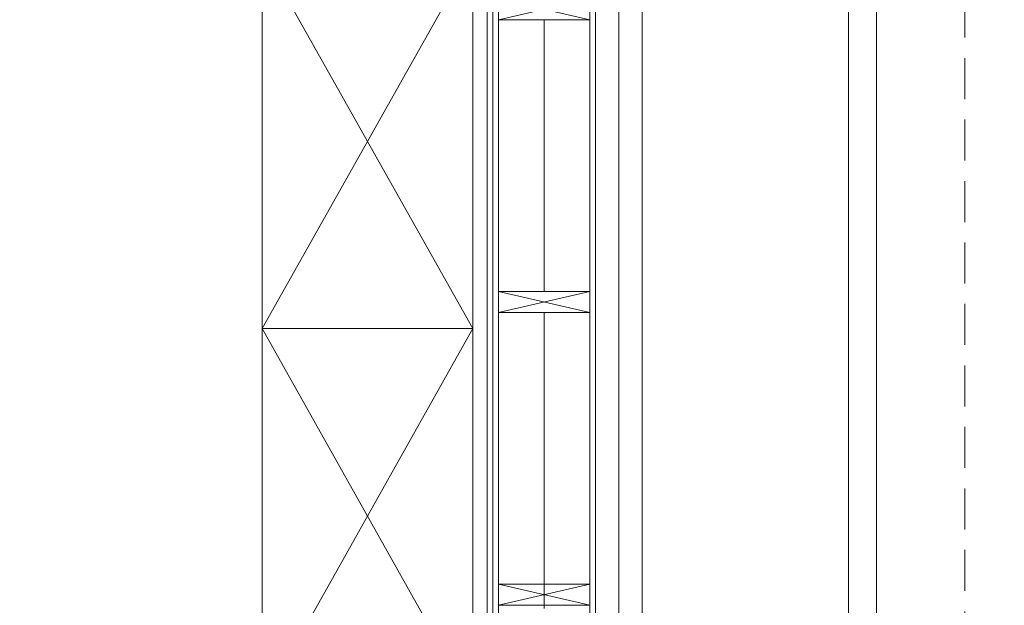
# Model space of a CAD drawing. Header units: inches. Extents: x 57112 to 98566, y -51777 to -16564.
# Tile 49 of 138: x 72328 to 72538, y -20615 to -20490. Entities that reach past the tile are written whole.
import ezdxf
from ezdxf import colors
from ezdxf.entities.mleader import LeaderData, LeaderLine
from ezdxf.math import Vec2, Vec3

# ---------------------------------------------------------------- set-up
doc = ezdxf.new("R2010")
doc.units = ezdxf.units.IN
doc.header["$MEASUREMENT"] = 0
doc.linetypes.add('DASHDOT', pattern=[1, 0.5, -0.25, 0, -0.25])
doc.linetypes.add('HIDDEN', pattern=[0.375, 0.25, -0.125])
doc.layers.get('0').update_dxf_attribs({"color": 251, "lineweight": 0})
for name, color, linetype, lineweight in [('A36-obrzeże', 252, 'Continuous', 0), ('Kociol', 6, 'Continuous', 30), ('p-- ocieplenie-w.zew', 251, 'Continuous', 0), ('p--dach', 251, 'Continuous', 30), ('p--konst-słupy', 251, 'Continuous', 0), ('p--meble wyp.', 251, 'Continuous', 0), ('p--ocieplenie w.wew.', 251, 'Continuous', 0), ('p--osie konstr', 250, 'DASHDOT', 15), ('p--płyta GK', 251, 'Continuous', 0), ('p--ściana szkielet', 251, 'Continuous', 0)]:
    doc.layers.add(name, color=color, linetype=linetype, lineweight=lineweight)
doc.styles.get("Standard").update_dxf_attribs({"font": 'arial.ttf', "width": 0.75})
doc.linetypes.add('BATTING', pattern='A,0.0001,-0.1,[134,ltypeshp.shx,S=0.1,R=0,X=-0.1,Y=0],-0.2,[134,ltypeshp.shx,S=0.1,R=180,X=0.1,Y=0],-0.1', length=0.4001)

# ---------------------------------------------------------------- blocks, each defined once
blk = doc.blocks.new('ukł.słupów-1K')
for p, q in [((940.6, 269.5), (960.1, 265)), ((940.6, 265), (960.1, 269.5)), ((940.6, 207), (960.1, 202.5)), ((940.6, 202.5), (960.1, 207)), ((940.6, 144.5), (960.1, 140)), ((940.6, 140), (960.1, 144.5))]:
    blk.add_line(p, q)
for points in [[(940.6, 265), (960.1, 265), (960.1, 269.5), (940.6, 269.5)], [(940.6, 202.5), (960.1, 202.5), (960.1, 207), (940.6, 207)], [(940.6, 140), (960.1, 140), (960.1, 144.5), (940.6, 144.5)]]:
    blk.add_lwpolyline(points, close=True)

msp = doc.modelspace()

# ---------------------------------------------------------------- linework, layer by layer
at = {"layer": 'A36-obrzeże', "linetype": 'Continuous', "ltscale": 35, "elevation": 151.8}
for points in [[(71713.842, -20815.933), (71428.342, -20815.933), (71428.342, -20135.433), (72510.842, -20135.433), (72510.842, -20815.933), (72117.342, -20815.933)], [(72459.892, -20141.433), (72504.842, -20141.433), (72504.842, -20809.933), (72459.892, -20809.933)]]:
    msp.add_lwpolyline(points, dxfattribs=at)
at = {"layer": 'p-- ocieplenie-w.zew', "linetype": 'BATTING', "ltscale": 3}
msp.add_line((72455.842, -20761.007, 151.8), (72455.842, -20190.433, 151.8), dxfattribs=at)
at = {"layer": 'p--dach', "linetype": 'HIDDEN', "lineweight": 20, "ltscale": 35, "elevation": 151.8}
msp.add_lwpolyline([(71409.482, -20834.793), (72529.702, -20834.793), (72529.702, -20116.573), (71409.482, -20116.573)], close=True, dxfattribs=at)
at = {"layer": 'p--meble wyp.', "linetype": 'Continuous', "lineweight": 5}
for p, q in [((72379.692, -20475.683, 151.8), (72424.692, -20555.683, 151.8)), ((72424.692, -20475.683, 151.8), (72379.692, -20555.683, 151.8)), ((72379.692, -20555.683, 151.8), (72424.692, -20635.683, 151.8)), ((72424.692, -20555.683, 151.8), (72379.692, -20635.683, 151.8))]:
    msp.add_line(p, q, dxfattribs=at)
at = {"layer": 'p--meble wyp.', "linetype": 'Continuous', "lineweight": 5, "elevation": 151.8}
for points in [[(72424.692, -20555.683), (72379.692, -20555.683), (72379.692, -20475.683), (72424.692, -20475.683)], [(72424.692, -20635.683), (72379.692, -20635.683), (72379.692, -20555.683), (72424.692, -20555.683)]]:
    msp.add_lwpolyline(points, close=True, dxfattribs=at)
at = {"layer": 'p--ocieplenie w.wew.', "linetype": 'BATTING', "ltscale": 3}
for p, q in [((72439.892, -20489.733, 151.8), (72439.892, -20547.733, 151.8)), ((72439.892, -20552.233, 151.8), (72439.892, -20610.233, 151.8))]:
    msp.add_line(p, q, dxfattribs=at)
at = {"layer": 'p--osie konstr', "linetype": 'DASHDOT', "ltscale": 35}
msp.add_line((72439.892, -20790.933, 151.8), (72439.892, -20116.573, 151.8), dxfattribs=at)
at = {"layer": 'p--płyta GK', "ltscale": 35}
for p, q in [((72428.942, -20734.033, 151.8), (72428.942, -20217.333, 151.8)), ((72427.692, -20732.783, 151.8), (72427.692, -20218.583, 151.8))]:
    msp.add_line(p, q, dxfattribs=at)
at = {"layer": 'p--ściana szkielet', "ltscale": 35}
for p, q in [((72460.842, -20765.933, 151.8), (72460.842, -20185.433, 151.8)), ((72450.842, -20755.933, 151.8), (72450.842, -20195.433, 151.8)), ((72430.142, -20754.733, 151.8), (72430.142, -20196.633, 151.8)), ((72449.642, -20754.733, 151.8), (72449.642, -20196.633, 151.8))]:
    msp.add_line(p, q, dxfattribs=at)

# ---------------------------------------------------------------- block references
at = {"layer": 'p--konst-słupy'}
msp.add_blockref('ukł.słupów-1K', (71489.542, -20754.733, 151.8), dxfattribs=at)

# ---------------------------------------------------------------- leaders
at = {"layer": 'Kociol', "color": 217, "lineweight": 15, "ltscale": 1000, "true_color": 0x93278f}
ml = msp.add_multileader_mtext('Standard', dxfattribs=at)
ml.set_content('hydrofor 25l', color=(147, 39, 143))
ml.set_leader_properties(color=256, linetype='Continuous', lineweight=25)
ml.build(insert=Vec2(0, 0))
ctx = ml.context
ctx.base_point, ctx.char_height, ctx.plane_origin = Vec3(73473.8, -20617.978, 159.745), 15, Vec3(73743.319, -20197.664, 159.745)
ctx.text_align_type = 2
notes = []
notes.append((ctx, [(0, (1, 1, 0), (73582.794, -20617.978, 159.745), (-1, 0), 24.22, [(0, [(73733.563, -20502.565, 159.745)], 0, [])])]))
ctx.mtext.insert, ctx.mtext.width, ctx.mtext.alignment, ctx.mtext.flow_direction = Vec3(73556.575, -20608.281, 159.745), 3769.1343, 3, 5
ml = msp.add_multileader_mtext('Standard', dxfattribs=at)
ml.set_content('stacja uzdatniania wody \\P', color=(147, 39, 143))
ml.set_leader_properties(color=256, linetype='Continuous', lineweight=25)
ml.build(insert=Vec2(0, 0))
ctx = ml.context
ctx.base_point, ctx.char_height, ctx.plane_origin = Vec3(73441.02, -20642.958, 159.745), 15, Vec3(73752.998, -20214.147, 159.745)
ctx.text_align_type = 2
notes.append((ctx, [(0, (1, 1, 0), (73635.323, -20642.958, 159.745), (-1, 0), 24.22, [(0, [(73774.885, -20541.503, 159.745)], 0, [])])]))
ctx.mtext.insert, ctx.mtext.width, ctx.mtext.alignment, ctx.mtext.flow_direction = Vec3(73609.104, -20633.26, 159.745), 3769.1343, 3, 5
for ctx, leaders in notes:
    for number, flags, end, landing, length, lines in leaders:
        leader = LeaderData()
        leader.index, (leader.has_last_leader_line, leader.has_dogleg_vector, leader.attachment_direction) = number, flags
        leader.last_leader_point, leader.dogleg_vector, leader.dogleg_length = Vec3(end), Vec3(landing), length
        for number, points, colour, breaks in lines:
            line = LeaderLine()
            line.index, line.vertices, line.color, line.breaks = number, Vec3.list(points), colors.encode_raw_color(colour), breaks
            leader.lines.append(line)
        ctx.leaders.append(leader)

doc.saveas('drawing.dxf')
